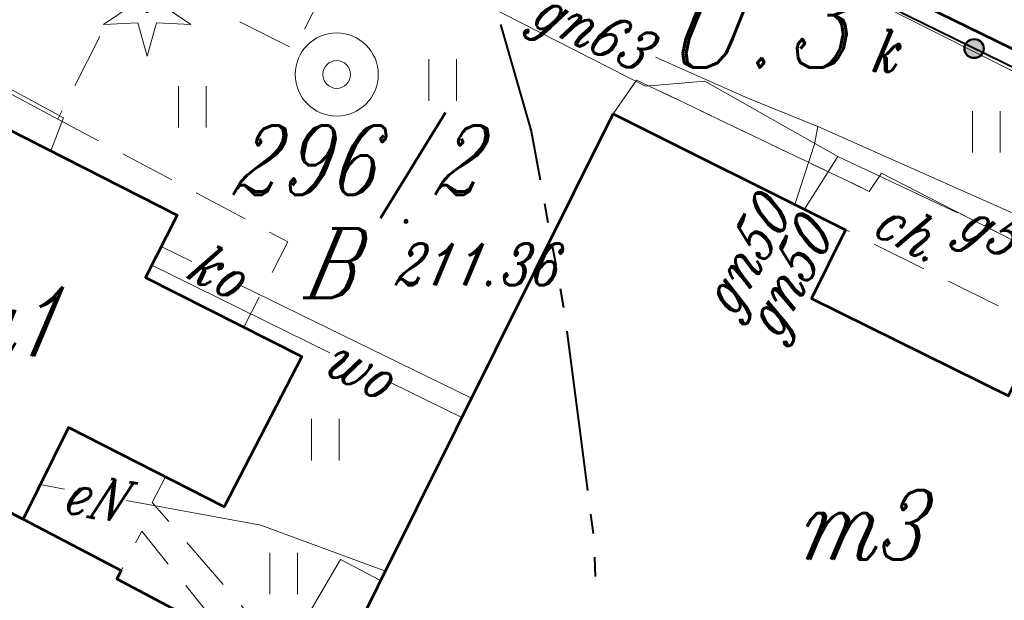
# Model space of a CAD drawing. Header units: millimetres. Extents: x -368 to -158, y 9368 to 9578.
# Tile 29 of 48: x -295 to -277, y 9517 to 9528. Entities that reach past the tile are written whole.
import ezdxf
from ezdxf.enums import TextEntityAlignment as Align

# ---------------------------------------------------------------- set-up
doc = ezdxf.new("R2010")
doc.units = ezdxf.units.MM
for name, pattern in [('Rakowicka 531_1 wstępna wersja$0$KTCR02-500', [1.5, 1, -0.5]), ('Rakowicka 531_1 wstępna wersja$0$KTPL01-500', [2, 1.5, -0.5]), ('Rakowicka 531_1 wstępna wersja$0$PTTU04-500', [1.5, 1, -0.5])]:
    doc.linetypes.add(name, pattern=pattern)
doc.layers.add('-- RAMKA', color=11, linetype='Continuous')
for name, color, linetype, lineweight in [('Rakowicka 531_1 wstępna wersja$0$EGBB01', 250, 'Continuous', 0), ('Rakowicka 531_1 wstępna wersja$0$EGBD03', 250, 'Continuous', 0), ('Rakowicka 531_1 wstępna wersja$0$EGBU01', 250, 'Continuous', 0), ('Rakowicka 531_1 wstępna wersja$0$EPGPO_216', 7, 'Continuous', 0), ('Rakowicka 531_1 wstępna wersja$0$KTCR02', 250, 'Continuous', 0), ('Rakowicka 531_1 wstępna wersja$0$KTOK05_01', 250, 'Continuous', 0), ('Rakowicka 531_1 wstępna wersja$0$KTPL01', 250, 'Continuous', 0), ('Rakowicka 531_1 wstępna wersja$0$OBOP01_01', 250, 'Continuous', 0), ('Rakowicka 531_1 wstępna wersja$0$PRGG04', 250, 'Continuous', 0), ('Rakowicka 531_1 wstępna wersja$0$PTTU04', 250, 'Continuous', 0), ('Rakowicka 531_1 wstępna wersja$0$SUPE_01', 250, 'Continuous', 0), ('Rakowicka 531_1 wstępna wersja$0$SUPG_01', 250, 'Continuous', 0), ('Rakowicka 531_1 wstępna wersja$0$SUPK_01', 250, 'Continuous', 0), ('Rakowicka 531_1 wstępna wersja$0$SUPT_01', 250, 'Continuous', 0), ('Rakowicka 531_1 wstępna wersja$0$SUPW_01', 250, 'Continuous', 0), ('Rakowicka 531_1 wstępna wersja$0$SUUS13', 250, 'Continuous', 0), ('Rakowicka 531_1 wstępna wersja$0$SUUS15_05_K', 250, 'Continuous', 0), ('Rakowicka 531_1 wstępna wersja$0$Warstwa 5', 250, 'Continuous', 0)]:
    doc.layers.add(name, color=color, linetype=linetype, lineweight=lineweight)
doc.styles.add('Rakowicka 531_1 wstępna wersja$0$Style-ITALIC_1250 I 0.20944', font='ITALIC_1250.shx', dxfattribs={"oblique": 12})

# ---------------------------------------------------------------- blocks, each defined once
blk = doc.blocks.new('Rakowicka 531_1 wstępna wersja$0$OBOP01_01')
at = {"layer": 'Rakowicka 531_1 wstępna wersja$0$OBOP01_01', "linetype": 'Continuous', "lineweight": 13}
h = blk.add_hatch(color=96, dxfattribs=at)
edge = h.paths.add_edge_path()
edge.add_arc((0, 0), 0.05, 0, 360)
at = {"layer": 'Rakowicka 531_1 wstępna wersja$0$OBOP01_01', "color": 96, "linetype": 'Continuous', "lineweight": 13, "flags": 128}
blk.add_lwpolyline([(0, -0.829), (-0.167, -0.23), (-0.788, -0.256), (-0.271, 0.088), (-0.487, 0.671), (0, 0.285), (0.487, 0.671), (0.271, 0.088), (0.788, -0.256), (0.167, -0.23), (0, -0.829)], close=True, dxfattribs=at)
blk = doc.blocks.new('Rakowicka 531_1 wstępna wersja$0$RTPW02')
at = {"layer": 'Rakowicka 531_1 wstępna wersja$0$Warstwa 5', "linetype": 'Continuous', "lineweight": 13}
h = blk.add_hatch(color=250, dxfattribs=at)
edge = h.paths.add_edge_path()
edge.add_arc((0, 0), 0.045, 0, 360)
blk = doc.blocks.new('Rakowicka 531_1 wstępna wersja$0$PTTU04_01')
at = {"layer": 'Rakowicka 531_1 wstępna wersja$0$PTTU04', "color": 250, "linetype": 'Continuous', "lineweight": 13}
for p, q in [((-0.25, -0.375), (-0.25, 0.375)), ((0.25, -0.375), (0.25, 0.375))]:
    blk.add_line(p, q, dxfattribs=at)
blk = doc.blocks.new('Rakowicka 531_1 wstępna wersja$0$SUUS13')
at = {"layer": 'Rakowicka 531_1 wstępna wersja$0$SUUS13', "color": 250, "linetype": 'Continuous', "lineweight": 13}
for radius in [0.75, 0.25]:
    blk.add_circle((0, 0), radius, dxfattribs=at)
blk = doc.blocks.new('Rakowicka 531_1 wstępna wersja')
at = {"layer": 'Rakowicka 531_1 wstępna wersja$0$KTOK05_01', "linetype": 'Continuous', "lineweight": 40}
h = blk.add_hatch(color=250, dxfattribs=at)
edge = h.paths.add_edge_path()
edge.add_arc((7425330.052, 5549098.128), 0.17, 0, 360)
at = {"layer": 'Rakowicka 531_1 wstępna wersja$0$EGBB01', "color": 250, "linetype": 'Continuous', "lineweight": 53, "flags": 128}
for points in [[(7425328.4, 5549099.27), (7425329.86, 5549102.25), (7425335.07, 5549099.71), (7425333.55, 5549096.75), (7425328.4, 5549099.27)], [(7425308.48, 5549091.88), (7425311.27, 5549097.36), (7425315.67, 5549095.12), (7425315.1, 5549094), (7425317.92, 5549092.57), (7425316.52, 5549089.86), (7425313.71, 5549091.29), (7425312.89, 5549089.64), (7425308.48, 5549091.88)], [(7425318.58, 5549087), (7425323.54, 5549096.95), (7425327.73, 5549094.86), (7425327.12, 5549093.62), (7425330.67, 5549091.86), (7425331.28, 5549093.09), (7425335.74, 5549090.87), (7425330.83, 5549080.98), (7425326.71, 5549082.96), (7425326.44, 5549082.62), (7425325.85, 5549082.91), (7425322.89, 5549084.42), (7425322.21, 5549084.77), (7425322.38, 5549085.11), (7425318.58, 5549087)], [(7425305.85, 5549086.73), (7425308.48, 5549091.88), (7425312.89, 5549089.64), (7425314.66, 5549088.71), (7425314.58, 5549088.56), (7425316.17, 5549087.72), (7425314.97, 5549085.38), (7425311.48, 5549083.92), (7425305.85, 5549086.73)]]:
    blk.add_lwpolyline(points, close=True, dxfattribs=at)
at = {"layer": 'Rakowicka 531_1 wstępna wersja$0$EGBD03', "color": 96, "linetype": 'Continuous', "lineweight": 13, "flags": 128}
blk.add_lwpolyline([(7425322.67, 5549124.6), (7425344.1, 5549113.78), (7425334.47, 5549095.85), (7425313.32, 5549106.49), (7425322.67, 5549124.6)], close=True, dxfattribs=at)
blk.add_lwpolyline([(7425330.541, 5549078.787), (7425329.63, 5549076.9), (7425328.84, 5549075.25), (7425311.48, 5549083.92), (7425305.85, 5549086.73), (7425303.71, 5549087.75), (7425313.32, 5549106.49), (7425334.47, 5549095.85), (7425337.41, 5549094.37), (7425337.57, 5549094.29), (7425336.35, 5549091.95), (7425336.681, 5549091.785)], dxfattribs=at)
at = {"layer": 'Rakowicka 531_1 wstępna wersja$0$KTCR02', "color": 250, "linetype": 'Rakowicka 531_1 wstępna wersja$0$KTCR02-500', "lineweight": 13, "flags": 128}
for points in [[(7425309.383, 5549098.909), (7425306.08, 5549092.38), (7425308.19, 5549091.32), (7425308.48, 5549091.88), (7425311.27, 5549097.36), (7425315.67, 5549095.12), (7425315.1, 5549094), (7425316.871, 5549093.102), (7425316.919, 5549093.195)], [(7425314.66, 5549088.71), (7425312.89, 5549089.64), (7425313.71, 5549091.29), (7425315.46, 5549090.4)]]:
    blk.add_lwpolyline(points, dxfattribs=at)
blk.add_lwpolyline([(7425331.89, 5549094.08), (7425328.38, 5549095.88), (7425328.16, 5549095.55), (7425323.96, 5549097.56), (7425323.54, 5549096.95), (7425327.73, 5549094.86), (7425331.28, 5549093.09), (7425335.74, 5549090.87), (7425336.26, 5549091.92), (7425331.89, 5549094.08)], close=True, dxfattribs=at)
at = {"layer": 'Rakowicka 531_1 wstępna wersja$0$KTOK05_01', "color": 250, "linetype": 'Continuous', "lineweight": 40, "flags": 128}
blk.add_lwpolyline([(7425333.42, 5549096.48), (7425328.27, 5549099), (7425320.288, 5549103.052), (7425313.28, 5549106.61)], dxfattribs=at)
at = {"layer": 'Rakowicka 531_1 wstępna wersja$0$KTOK05_01', "color": 250, "linetype": 'Continuous', "lineweight": 40}
for radius in [0.175, 0.17]:
    blk.add_circle((7425330.052, 5549098.128), radius, dxfattribs=at)
at = {"layer": 'Rakowicka 531_1 wstępna wersja$0$KTPL01', "color": 250, "linetype": 'Rakowicka 531_1 wstępna wersja$0$KTPL01-500', "lineweight": 13, "flags": 128}
blk.add_lwpolyline([(7425313.518, 5549096.856), (7425309.444, 5549099.029), (7425313.28, 5549106.61), (7425320.288, 5549103.052)], dxfattribs=at)
at = {"layer": 'Rakowicka 531_1 wstępna wersja$0$PRGG04', "color": 8, "linetype": 'Continuous', "lineweight": 40}
for p, q in [((7425322.299, 5549095.335), (7425322.362, 5549094.991)), ((7425322.44, 5549094.568), (7425322.503, 5549094.223)), ((7425322.581, 5549093.8), (7425322.644, 5549093.456)), ((7425323.131, 5549089.728), (7425323.175, 5549089.381)), ((7425323.201, 5549088.952), (7425323.215, 5549088.602))]:
    blk.add_line(p, q, dxfattribs=at)
at = {"layer": 'Rakowicka 531_1 wstępna wersja$0$PRGG04', "color": 8, "linetype": 'Continuous', "lineweight": 40, "flags": 128}
for points in [[(7425321.503, 5549098.564), (7425322.06, 5549096.636), (7425322.221, 5549095.758)], [(7425322.704, 5549093.03), (7425322.948, 5549091.137), (7425323.075, 5549090.154)]]:
    blk.add_lwpolyline(points, dxfattribs=at)
at = {"layer": 'Rakowicka 531_1 wstępna wersja$0$PTTU04', "color": 250, "linetype": 'Rakowicka 531_1 wstępna wersja$0$PTTU04-500', "lineweight": 13, "flags": 128}
for points in [[(7425320.288, 5549103.052), (7425328.27, 5549099), (7425333.206, 5549096.585), (7425332.51, 5549095.26), (7425331.89, 5549094.08), (7425328.38, 5549095.88), (7425328.16, 5549095.55), (7425323.96, 5549097.56), (7425323.54, 5549096.95), (7425318.58, 5549087), (7425322.38, 5549085.11), (7425322.21, 5549084.77), (7425322.89, 5549084.42), (7425323.32, 5549084.2), (7425323.16, 5549083.95), (7425318.39, 5549086.27), (7425315.22, 5549089.94), (7425315.46, 5549090.4), (7425316.52, 5549089.86), (7425317.92, 5549092.57), (7425316.871, 5549093.102), (7425317.67, 5549094.64), (7425313.518, 5549096.856), (7425314.891, 5549099.561), (7425317.784, 5549098.119), (7425320.288, 5549103.052)], [(7425320.1, 5549079.67), (7425315.28, 5549082.06), (7425316.48, 5549084.48), (7425314.97, 5549085.38), (7425316.17, 5549087.72), (7425314.58, 5549088.56), (7425314.66, 5549088.71), (7425315.03, 5549089.42), (7425318.08, 5549085.65), (7425322.78, 5549083.35), (7425320.623, 5549079.425), (7425320.1, 5549079.67)]]:
    blk.add_lwpolyline(points, close=True, dxfattribs=at)
at = {"layer": 'Rakowicka 531_1 wstępna wersja$0$SUPE_01', "color": 1, "linetype": 'Continuous', "lineweight": 13, "flags": 128}
for points in [[(7425313.198, 5549090.26), (7425313.637, 5549090.18)], [(7425314.759, 5549089.974), (7425317.18, 5549089.53), (7425319.428, 5549088.701)], [(7425317.288, 5549086.645), (7425318.62, 5549088.91), (7425319.342, 5549088.529)]]:
    blk.add_lwpolyline(points, dxfattribs=at)
at = {"layer": 'Rakowicka 531_1 wstępna wersja$0$SUPG_01', "color": 52, "linetype": 'Continuous', "lineweight": 13, "flags": 128}
for points in [[(7425320.909, 5549099.089), (7425324.12, 5549097.45), (7425325.19, 5549097.54), (7425327.59, 5549096.18)], [(7425324.303, 5549097.97), (7425325.97, 5549097.23), (7425327.23, 5549096.72), (7425333.43, 5549093.966)], [(7425327.23, 5549096.72), (7425327.17, 5549096.4), (7425326.818, 5549095.315)], [(7425327.59, 5549096.18), (7425326.99, 5549095.229)], [(7425327.59, 5549096.18), (7425329.754, 5549095.165)]]:
    blk.add_lwpolyline(points, dxfattribs=at)
at = {"layer": 'Rakowicka 531_1 wstępna wersja$0$SUPK_01', "color": 36, "linetype": 'Continuous', "lineweight": 13, "flags": 128}
for points in [[(7425315.937, 5549094.288), (7425315.384, 5549094.558)], [(7425320.982, 5549091.819), (7425316.819, 5549093.856)]]:
    blk.add_lwpolyline(points, dxfattribs=at)
at = {"layer": 'Rakowicka 531_1 wstępna wersja$0$SUPT_01', "color": 30, "linetype": 'Continuous', "lineweight": 13, "flags": 128}
blk.add_lwpolyline([(7425311.919, 5549097.797), (7425313.62, 5549096.88), (7425313.39, 5549096.281)], dxfattribs=at)
at = {"layer": 'Rakowicka 531_1 wstępna wersja$0$SUPW_01', "color": 5, "linetype": 'Continuous', "lineweight": 13, "flags": 128}
for points in [[(7425318.426, 5549092.641), (7425315.212, 5549094.219)], [(7425320.809, 5549091.471), (7425319.523, 5549092.102)]]:
    blk.add_lwpolyline(points, dxfattribs=at)
at = {"layer": 'Rakowicka 531_1 wstępna wersja$0$OBOP01_01', "color": 96, "linetype": 'Continuous', "lineweight": 13}
blk.add_blockref('Rakowicka 531_1 wstępna wersja$0$OBOP01_01', (7425315.13, 5549098.82), dxfattribs=at)
at = {"layer": 'Rakowicka 531_1 wstępna wersja$0$PTTU04', "color": 250, "linetype": 'Continuous', "lineweight": 13}
for p in [(7425320.462, 5549097.562), (7425315.942, 5549097.076), (7425330.274, 5549096.626), (7425318.342, 5549091.072), (7425317.59, 5549088.658)]:
    blk.add_blockref('Rakowicka 531_1 wstępna wersja$0$PTTU04_01', p, dxfattribs=at)
at = {"layer": 'Rakowicka 531_1 wstępna wersja$0$SUUS13', "color": 250, "linetype": 'Continuous', "lineweight": 13, "rotation": 270}
blk.add_blockref('Rakowicka 531_1 wstępna wersja$0$SUUS13', (7425318.55, 5549097.66), dxfattribs=at)
at = {"layer": 'Rakowicka 531_1 wstępna wersja$0$Warstwa 5', "color": 250, "linetype": 'Continuous', "lineweight": 13}
blk.add_blockref('Rakowicka 531_1 wstępna wersja$0$RTPW02', (7425319.8, 5549095.01), dxfattribs=at)
at = {"layer": 'Rakowicka 531_1 wstępna wersja$0$EGBB01', "color": 250, "linetype": 'Continuous', "lineweight": 30, "style": 'Rakowicka 531_1 wstępna wersja$0$Style-ITALIC_1250 I 0.20944', "oblique": 12, "width": 0.8}
for s, p in [('u1', (7425311.758, 5549092.578)), ('m3', (7425326.87, 5549088.91))]:
    blk.add_text(s, height=1.25, rotation=359.9998, dxfattribs=at).set_placement(p)
at = {"layer": 'Rakowicka 531_1 wstępna wersja$0$EGBD03', "color": 96, "linetype": 'Continuous', "lineweight": 30, "insert": (7425318.912, 5549095.07), "char_height": 1.25, "attachment_point": 8, "line_spacing_factor": 0.6, "style": 'Rakowicka 531_1 wstępna wersja$0$Style-ITALIC_1250 I 0.20944'}
blk.add_mtext('\\H1x;\\W0.8;296/2', dxfattribs=at)
at = {"layer": 'Rakowicka 531_1 wstępna wersja$0$EGBU01', "color": 96, "linetype": 'Continuous', "lineweight": 30, "insert": (7425318.46, 5549093.629), "char_height": 1.25, "attachment_point": 8, "line_spacing_factor": 0.6, "style": 'Rakowicka 531_1 wstępna wersja$0$Style-ITALIC_1250 I 0.20944'}
blk.add_mtext('\\H1x;\\W0.8;B', dxfattribs=at)
at = {"layer": 'Rakowicka 531_1 wstępna wersja$0$EPGPO_216', "color": 8, "linetype": 'Continuous', "lineweight": 30, "style": 'Rakowicka 531_1 wstępna wersja$0$Style-ITALIC_1250 I 0.20944', "oblique": 12, "width": 0.777778}
blk.add_text('U.3', height=1.8, dxfattribs=at).set_placement((7425326.213, 5549098.686), align=Align.MIDDLE_CENTER)
at = {"layer": 'Rakowicka 531_1 wstępna wersja$0$KTCR02', "color": 250, "linetype": 'Continuous', "lineweight": 13, "style": 'Rakowicka 531_1 wstępna wersja$0$Style-ITALIC_1250 I 0.20944', "oblique": 12, "width": 0.8}
blk.add_text('ch.', height=0.75, rotation=333.4995, dxfattribs=at).set_placement((7425328.751, 5549094.504), align=Align.CENTER)
at = {"layer": 'Rakowicka 531_1 wstępna wersja$0$SUPE_01', "color": 1, "linetype": 'Continuous', "lineweight": 13, "style": 'Rakowicka 531_1 wstępna wersja$0$Style-ITALIC_1250 I 0.20944', "oblique": 12, "width": 0.8}
blk.add_text('eN', height=0.75, rotation=349.6068, dxfattribs=at).set_placement((7425314.191, 5549090.038), align=Align.MIDDLE_CENTER)
at = {"layer": 'Rakowicka 531_1 wstępna wersja$0$SUPG_01', "color": 250, "linetype": 'Continuous', "lineweight": 13, "style": 'Rakowicka 531_1 wstępna wersja$0$Style-ITALIC_1250 I 0.20944', "oblique": 12, "width": 0.8}
for s, rotation, p in [('gn63', 336.0701, (7425323.169, 5549098.473)), ('gn50', 60.9685, (7425325.922, 5549094.394)), ('g50', 334.8651, (7425330.601, 5549094.767)), ('gn50', 62.1533, (7425326.693, 5549093.999))]:
    blk.add_text(s, height=0.75, rotation=rotation, dxfattribs=at).set_placement(p, align=Align.MIDDLE_CENTER)
at = {"layer": 'Rakowicka 531_1 wstępna wersja$0$SUPK_01', "color": 36, "linetype": 'Continuous', "lineweight": 13, "style": 'Rakowicka 531_1 wstępna wersja$0$Style-ITALIC_1250 I 0.20944', "oblique": 12, "width": 0.8}
blk.add_text('ko', height=0.75, rotation=333.928, dxfattribs=at).set_placement((7425316.408, 5549094.132), align=Align.MIDDLE_CENTER)
at = {"layer": 'Rakowicka 531_1 wstępna wersja$0$SUPW_01', "color": 5, "linetype": 'Continuous', "lineweight": 13, "style": 'Rakowicka 531_1 wstępna wersja$0$Style-ITALIC_1250 I 0.20944', "oblique": 12, "width": 0.8}
blk.add_text('wo', height=0.75, rotation=333.8457, dxfattribs=at).set_placement((7425318.974, 5549092.372), align=Align.MIDDLE_CENTER)
at = {"layer": 'Rakowicka 531_1 wstępna wersja$0$SUUS15_05_K', "color": 36, "linetype": 'Continuous', "lineweight": 13, "insert": (7425328.183, 5549097.709), "char_height": 0.75, "attachment_point": 7, "rotation": 359.9998, "line_spacing_factor": 0.6, "style": 'Rakowicka 531_1 wstępna wersja$0$Style-ITALIC_1250 I 0.20944'}
blk.add_mtext('\\H1x;\\W0.8;k', dxfattribs=at)
at = {"layer": 'Rakowicka 531_1 wstępna wersja$0$Warstwa 5', "color": 250, "linetype": 'Continuous', "lineweight": 13, "insert": (7425319.587, 5549093.858), "char_height": 0.75, "attachment_point": 7, "rotation": 359.9998, "line_spacing_factor": 0.6, "style": 'Rakowicka 531_1 wstępna wersja$0$Style-ITALIC_1250 I 0.20944'}
blk.add_mtext('\\H1x;\\W0.8;211.36', dxfattribs=at)

msp = doc.modelspace()

# ---------------------------------------------------------------- block references
at = {"layer": '-- RAMKA'}
msp.add_blockref('Rakowicka 531_1 wstępna wersja', (-7425607.631, -5539570.812), dxfattribs=at)

doc.saveas('drawing.dxf')
